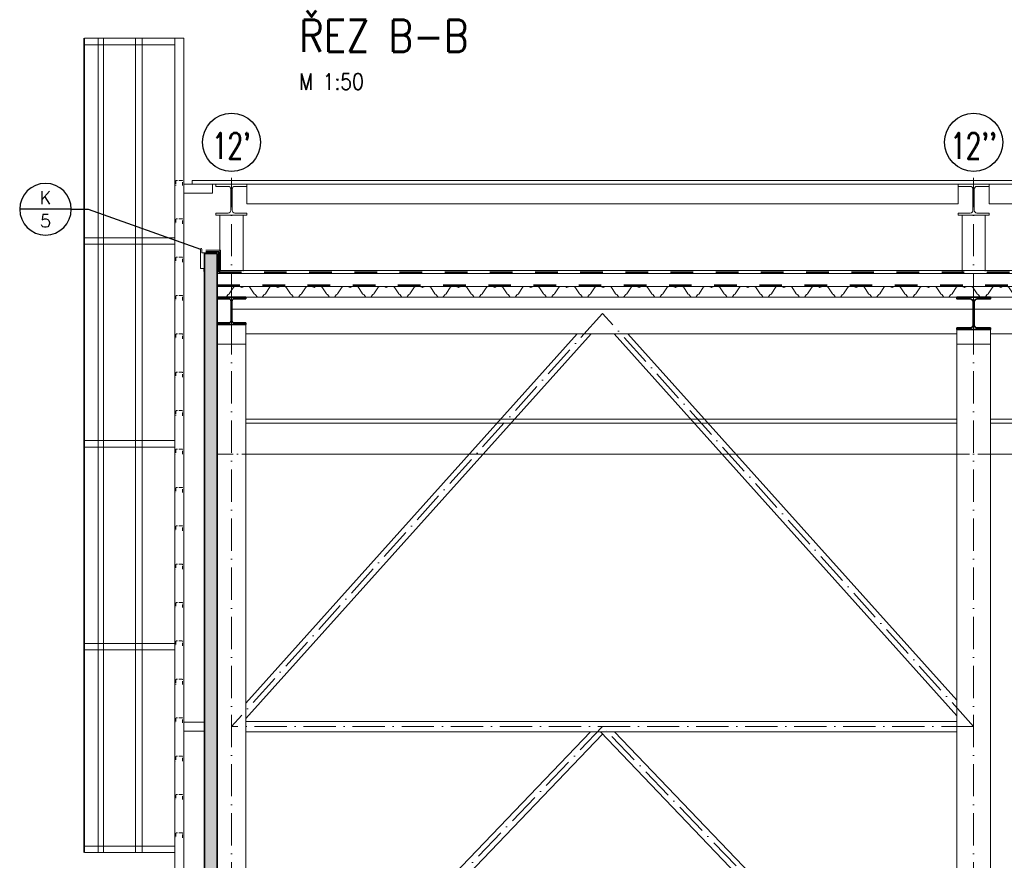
# Model space of a CAD drawing. Header units: millimetres. Extents: x -25606 to 96684, y -22894 to 47132.
# Tile 10 of 89: x 2318 to 9946, y -10149 to -3640. Entities that reach past the tile are written whole.
import ezdxf
from ezdxf.enums import TextEntityAlignment as Align

# ---------------------------------------------------------------- set-up
doc = ezdxf.new("R2010")
doc.units = ezdxf.units.MM
doc.header["$LTSCALE"] = 50
for name, pattern in [('A_CARA_07', [7, 5, -2]), ('A_CARA_15', [7.6, 5, -1.3, 0, -1.3]), ('IZOL', [3.5, 1.75, -1.75])]:
    doc.linetypes.add(name, pattern=pattern)
for name, color, linetype, lineweight in [('CA_HYDROIZOLACE', 62, 'IZOL', 35), ('CA_KOTY', 3, 'Continuous', 25), ('CA_LEHOPL', 93, 'Continuous', 35), ('CA_OK18', 5, 'Continuous', 18), ('CA_OK35', 62, 'Continuous', 35), ('CA_OSY', 5, 'A_CARA_15', 18), ('CA_POHHRA18', 8, 'Continuous', 18), ('CA_PSVBUB', 3, 'Continuous', 25), ('CA_SRAFY', 9, 'Continuous', 13), ('CA_TEXT5', 1, 'Continuous', 50)]:
    doc.layers.add(name, color=color, linetype=linetype, lineweight=lineweight)
doc.styles.add('KOT', font='ROMANS.SHX', dxfattribs={"width": 0.8})
doc.styles.add('ROMANS', font='romans.shx', dxfattribs={"width": 0.8})
doc.styles.get("Standard").update_dxf_attribs({"font": 'romans.shx'})

# ---------------------------------------------------------------- blocks, each defined once
blk = doc.blocks.new('*U167')
at = {"layer": 'CA_POHHRA18'}
blk.add_lwpolyline([(592.8, -26.3), (584.7, -38.6, -0.251995), (579.7, -41.3), (562.9, -41.3), (546.2, -41.3, -0.251995), (541.2, -38.6), (530.6, -22.5, 0.124163), (528.4, -20.5), (521.8, -17, -0.124163), (519.6, -15), (484.3, 38.6, 0.251995), (479.3, 41.2), (435.4, 41.2, 0.152579), (431.9, 40.2), (426.4, 36.3, -0.312431), (419.6, 36.3), (414, 40.2, 0.152579), (410.6, 41.2), (366.7, 41.2, 0.251995), (361.7, 38.6), (326.4, -15, -0.124163), (324.2, -17), (317.6, -20.5, 0.124163), (315.4, -22.5), (304.8, -38.6, -0.251995), (299.8, -41.3), (283, -41.3), (266.3, -41.3, -0.251995), (261.3, -38.6), (250.7, -22.5, 0.124163), (248.5, -20.5), (241.9, -17, -0.124163), (239.7, -15), (204.4, 38.6, 0.251995), (199.4, 41.2), (155.5, 41.2, 0.152579), (152, 40.2), (146.5, 36.3, -0.312431), (139.7, 36.3), (134.1, 40.2, 0.152579), (130.7, 41.2), (86.8, 41.2, 0.251995), (81.8, 38.6), (46.5, -15, -0.124163), (44.3, -17), (37.7, -20.5, 0.124163), (35.5, -22.5), (24.9, -38.6, -0.251995), (19.9, -41.3), (3.1, -41.3), (-13.6, -41.3, -0.251995), (-18.6, -38.6), (-29.2, -22.5, 0.124163), (-31.4, -20.5), (-38, -17, -0.124163), (-40.2, -15), (-75.5, 38.6, 0.251995), (-80.5, 41.2), (-124.4, 41.2, 0.152579), (-127.9, 40.2), (-133.4, 36.3, -0.312431), (-140.2, 36.3), (-145.8, 40.2, 0.152579), (-149.2, 41.2), (-193.1, 41.2, 0.251995), (-198.1, 38.6), (-233.4, -15, -0.124163), (-235.6, -17), (-242.2, -20.5, 0.124163), (-244.4, -22.5), (-255, -38.6, -0.251995), (-260, -41.3), (-276.8, -41.3), (-293.5, -41.3, -0.251995), (-298.5, -38.6), (-309.1, -22.5, 0.124163), (-311.3, -20.5), (-317.9, -17, -0.124163), (-320.1, -15), (-355.4, 38.6, 0.251995), (-360.4, 41.2), (-404.3, 41.2, 0.152579), (-407.8, 40.2), (-413.3, 36.3, -0.312431), (-420.1, 36.3), (-425.7, 40.2, 0.152579), (-429.1, 41.2), (-473, 41.2, 0.251995), (-478, 38.6), (-513.3, -15, -0.124163), (-515.5, -17), (-522.1, -20.5, 0.124163), (-524.3, -22.5), (-534.9, -38.6, -0.251995), (-539.9, -41.3), (-556.7, -41.3), (-592.8, -41.3)], format="xyb", dxfattribs=at)
blk = doc.blocks.new('*U168')
at = {"layer": 'CA_POHHRA18', "color": 0, "linetype": 'ByBlock', "lineweight": -2, "transparency": 16777216}
for p in [(0, 0), (1120, 0), (2240, 0), (3360, 0), (4480, 0), (5600, 0)]:
    blk.add_blockref('*U167', p, dxfattribs=at)
blk = doc.blocks.new('*U204')
at = {"layer": 'CA_OK18', "linetype": 'A_CARA_07', "ltscale": 0.1}
blk.add_lwpolyline([(-25, -19.5), (-25, 16), (-24.5, 17.7), (-23.3, 19), (-22.7, 19.3), (-22, 19.5), (-21.5, 19.5), (21.5, 19.5), (22, 19.5), (22.7, 19.3), (23.3, 19), (24.2, 18.2), (24.8, 17.2), (25, 16), (25, -19.5)], dxfattribs=at)
blk = doc.blocks.new('*U205')
at = {"layer": 'CA_OK18', "color": 0, "linetype": 'ByBlock', "lineweight": -2, "transparency": 16777216}
for p in [(0, 7132.8), (0, 6835.6), (0, 6538.4), (0, 6241.2), (0, 5944), (0, 5646.8), (0, 5349.6), (0, 5052.4), (0, 4755.2), (0, 4458), (0, 4160.8), (0, 3863.6), (0, 3566.4), (0, 3269.2), (0, 2972), (0, 2674.8), (0, 2377.6), (0, 2080.4), (0, 1783.2), (0, 1486), (0, 1188.8), (0, 891.6), (0, 594.4), (0, 297.2), (0, 0)]:
    blk.add_blockref('*U204', p, dxfattribs=at)
blk = doc.blocks.new('ok_jih')
at = {"layer": 'CA_OK18'}
for p, q in [((692.3, 8530), (692.3, 2225)), ((742.5, 2225), (742.5, 8530)), ((991, 8530), (991, 2225)), ((1032.5, 2225), (1032.5, 8530)), ((1138, 8530), (1138, 2225)), ((1143, 2225), (1143, 8530))]:
    blk.add_line(p, q, dxfattribs=at)
for points in [[(370, 100), (440, 100), (440, 8530), (370, 8530)], [(440, 8480), (1138, 8480), (1138, 8530), (440, 8530)], [(305, 7430), (-11620, 7430), (-11620, 7400), (305, 7400)], [(-5870, 7248), (-11380, 7248), (-11380, 7400), (-5870, 7400)], [(-120, 7248), (-5630, 7248), (-5630, 7400), (-120, 7400)], [(147.2, 7330), (370, 7330), (370, 7400), (147.2, 7400)], [(440, 6935), (1138, 6935), (1138, 6985), (440, 6985)], [(440, 5365), (1138, 5365), (1138, 5415), (440, 5415)], [(440, 3795), (1138, 3795), (1138, 3845), (440, 3845)], [(210, 3165), (370, 3165), (370, 3235), (210, 3235)], [(440, 2225), (1138, 2225), (1138, 2275), (440, 2275)]]:
    blk.add_lwpolyline(points, close=True, dxfattribs=at)
for points in [[(-5630, 7400), (-5750, 7400), (-5870, 7400), (-5870, 7383), (-5776, 7383, -0.414393), (-5755, 7362), (-5755, 7198, -0.414038), (-5776, 7177), (-5870, 7177), (-5870, 7160), (-5630, 7160), (-5630, 7177), (-5724, 7177, -0.414185), (-5745, 7198), (-5745, 7362, -0.414238), (-5724, 7383), (-5630, 7383), (-5630, 7400)], [(120, 7400), (0, 7400), (-120, 7400), (-120, 7383), (-26, 7383, -0.414393), (-5, 7362), (-5, 7198, -0.414038), (-26, 7177), (-120, 7177), (-120, 7160), (120, 7160), (120, 7177), (26, 7177, -0.414185), (5, 7198), (5, 7362, -0.414238), (26, 7383), (120, 7383), (120, 7400)]]:
    blk.add_lwpolyline(points, format="xyb", close=True, dxfattribs=at)
blk.add_blockref('*U205', (405, 277.7), dxfattribs=at)
blk = doc.blocks.new('POL1')
blk.add_circle((0.02, 4.3), 4.5)
at = {"layer": 'CA_TEXT5', "style": 'ROMANS', "width": 0.8}
blk.add_attdef('C', text='', height=5, dxfattribs=at).set_placement((0, 4.33), align=Align.MIDDLE_CENTER)
blk = doc.blocks.new('VYROBEK')
blk.add_line((-2, 0), (2, 0))
blk.add_circle((0, 0), 2)
for tag, p in [('ZNACKA', (0, 0.4)), ('TYP', (0, -1.4))]:
    blk.add_attdef(tag, text='', height=1).set_placement(p, align=Align.CENTER)

msp = doc.modelspace()

# ---------------------------------------------------------------- hatches: boundary and pattern name
at = {"layer": 'CA_SRAFY'}
h = msp.add_hatch(dxfattribs=at)
h.set_pattern_fill('FP_72', color=256, scale=0.5, angle=246.422, style=0, pattern_type=2)
h.set_pattern_definition([(156.422, (3843.787, -1491.433), (-99.38447, 6e-06), [17.1605, -9.053, 45.166, -9.053, -28.0045]), (156.422, (3843.787, -1491.433), (-99.38447, 6e-06), [-80.4325, 17.1605, -10.844]), (203.578, (3843.787, -1517.457), (0.00019, -43.37448), [17.1605, -9.053, 45.166, -9.053, -28.0045]), (203.578, (3843.787, -1517.457), (0.00019, -43.37448), [-80.4325, 17.1605, -10.844]), (90, (3843.79, -1517.46), (-99.384, 4e-13), [26.0245, -17.3495]), (90, (3754.34, -1495.77), (-99.384, 4e-13), [26.0245, -17.3495]), (180, (3828.06, -1524.32), (-1e-13, -43.375), [8.2965, -91.0875]), (180, (3778.366, -1502.634), (-1e-13, -43.375), [8.2965, -91.0875]), (180, (3828.06, -1484.57), (-1e-13, -43.375), [8.2965, -91.0875]), (180, (3778.367, -1462.88), (-1e-13, -43.375), [8.2965, -91.0875])])
h.paths.add_polyline_path([(3803.72, -5450.13), (3848.76, -5450.13), (3848.76, -12003.6), (3748.76, -12003.6), (3748.76, -5450.13)])

# ---------------------------------------------------------------- linework, layer by layer
at = {"layer": 'CA_HYDROIZOLACE', "ltscale": 2}
msp.add_line((3848.76, -5696.24), (15568.76, -5696.24), dxfattribs=at)
msp.add_lwpolyline([(3758.76, -5437.63), (3861.26, -5437.63), (3861.26, -5593.3), (15556.26, -5593.3), (15556.26, -5437.63), (15658.76, -5437.63)], dxfattribs=at)
at = {"layer": 'CA_LEHOPL'}
for p, q in [((3748.76, -12013.6), (3748.76, -5450.13)), ((3748.76, -5450.13), (3848.76, -5450.13)), ((3848.76, -12013.6), (3848.76, -5450.13))]:
    msp.add_line(p, q, dxfattribs=at)
at = {"layer": 'CA_OK18', "ltscale": 0.25}
for p, q in [((3958.76, -5880.34), (15458.76, -5880.34)), ((4068.76, -5999.1), (4068.76, -12273.6)), ((6744.83, -6072.43), (4068.76, -9051.02)), ((4068.76, -8931.32), (6637.29, -6072.43)), ((4068.76, -6072.43), (9578.76, -6072.43)), ((9578.76, -9028.76), (6922.68, -6072.43)), ((7030.23, -6072.43), (9578.76, -8909.05)), ((9578.76, -6026.6), (9578.76, -12273.6)), ((9838.76, -12273.6), (9838.76, -6026.6)), ((9838.76, -6072.43), (15348.76, -6072.43)), ((3848.76, -6151.06), (4068.76, -6151.06)), ((9578.76, -6151.06), (9838.76, -6151.06)), ((4068.76, -9073.6), (9578.76, -9073.6)), ((9578.76, -9153.6), (4068.76, -9153.6)), ((4068.76, -11941.01), (6740.02, -9153.6)), ((9578.76, -12035.76), (6816.69, -9153.6)), ((6927.49, -9153.6), (9578.76, -11920.14)), ((6833.76, -9171.41), (4068.76, -12056.63))]:
    msp.add_line(p, q, dxfattribs=at)
at = {"layer": 'CA_OK18'}
for points in [[(3868.76, -5585.8), (3868.76, -5153.6), (4048.76, -5153.6), (4048.76, -5585.8)], [(9618.76, -5585.8), (9618.76, -5153.6), (9798.76, -5153.6), (9798.76, -5585.8)]]:
    msp.add_lwpolyline(points, dxfattribs=at)
at = {"layer": 'CA_OK18', "ltscale": 0.25}
for points in [[(4068.76, -6763.6), (9578.76, -6763.6), (9578.76, -6733.6), (4068.76, -6733.6)], [(9578.76, -6763.6), (4068.76, -6763.6), (4068.76, -7003.6), (9578.76, -7003.6)], [(15348.76, -6763.6), (9838.76, -6763.6), (9838.76, -6733.6), (15348.76, -6733.6)], [(9838.76, -6763.6), (15348.76, -6763.6), (15348.76, -7003.6), (9838.76, -7003.6)]]:
    msp.add_lwpolyline(points, close=True, dxfattribs=at)
at = {"layer": 'CA_OK35'}
for points in [[(4068.76, -5789.1), (3848.76, -5789.1), (3848.76, -5800.1), (3937.26, -5800.1, -0.4141277), (3955.26, -5818.1), (3955.26, -5970.1, -0.4142995), (3937.26, -5988.1), (3848.76, -5988.1), (3848.76, -5999.1), (4068.76, -5999.1), (4068.76, -5988.1), (3980.26, -5988.1, -0.4140348), (3962.26, -5970.11), (3962.26, -5818.11, -0.4143923), (3980.26, -5800.1), (4068.76, -5800.1), (4068.76, -5789.1)], [(9736.51, -6026.6, -0.4142136), (9712.51, -6002.6), (9712.51, -5825.6, -0.4142136), (9736.51, -5801.6), (9838.76, -5801.6), (9838.76, -5789.1), (9578.76, -5789.1), (9578.76, -5801.6), (9681.01, -5801.6, -0.4142136), (9705.01, -5825.6), (9705.01, -6002.6, -0.4142136), (9681.01, -6026.6), (9578.76, -6026.6), (9578.76, -6039.1), (9838.76, -6039.1), (9838.76, -6026.6)]]:
    msp.add_lwpolyline(points, format="xyb", close=True, dxfattribs=at)
at = {"layer": 'CA_OSY'}
for p, q in [((3958.76, -12313.6), (3958.76, -4863.09)), ((9708.76, -12313.6), (9708.76, -4863.09)), ((6833.76, -5913.6), (3958.76, -9113.6)), ((9708.76, -9113.6), (6833.76, -5913.6)), ((9708.76, -9113.6), (3958.76, -9113.6)), ((6833.76, -9113.6), (3958.76, -12113.6)), ((9708.76, -12113.6), (6833.76, -9113.6))]:
    msp.add_line(p, q, dxfattribs=at)
at = {"layer": 'CA_OSY', "ltscale": 0.5}
msp.add_line((15568.76, -7003.6), (3848.76, -7003.6), dxfattribs=at)
at = {"layer": 'CA_POHHRA18'}
for p, q in [((3848.76, -5706.24), (15568.76, -5706.24)), ((3848.76, -5789.1), (15568.76, -5789.1))]:
    msp.add_line(p, q, dxfattribs=at)
msp.add_lwpolyline([(3743.76, -5590.13), (3743.76, -5565.13), (3718.76, -5565.13), (3718.76, -5415.13, -0.8149515), (3728.76, -5415.13), (3728.76, -5445.13), (3828.76, -5445.13)], format="xyb", dxfattribs=at)
for points in [[(3758.76, -5425.13), (3873.76, -5425.13), (3873.76, -5580.8), (15543.76, -5580.8), (15543.76, -5425.13), (15658.76, -5425.13)], [(3848.76, -5450.13), (3848.76, -5605.8), (15568.76, -5605.8), (15568.76, -5450.13)]]:
    msp.add_lwpolyline(points, dxfattribs=at)
at = {"layer": 'CA_PSVBUB'}
msp.add_lwpolyline([(2717.85, -5107.3), (2849.58, -5107.3), (3718.76, -5415.13)], dxfattribs=at)

# ---------------------------------------------------------------- block references
at = {"layer": 'CA_KOTY'}
ref = msp.add_blockref('POL1', (3957.94, -4804.06), dxfattribs=dict(at, xscale=50, yscale=50, zscale=50))
ref.add_attrib('C', "12'", dxfattribs={"layer": '0', "color": 1, "height": 200, "style": 'KOT', "width": 0.7}).set_placement((3957.94, -4715.83), align=Align.CENTER)
ref = msp.add_blockref('POL1', (9707.94, -4804.06), dxfattribs=dict(at, xscale=50, yscale=50, zscale=50))
ref.add_attrib('C', "12''", dxfattribs={"layer": '0', "color": 1, "height": 200, "style": 'KOT', "width": 0.7}).set_placement((9707.94, -4715.83), align=Align.CENTER)
at = {"layer": 'CA_POHHRA18', "xscale": -1}
msp.add_blockref('ok_jih', (3958.76, -12313.6), dxfattribs=at)
at = {"layer": 'CA_POHHRA18'}
msp.add_blockref('*U168', (4454.98, -5747.85), dxfattribs=at)
at = {"layer": 'CA_PSVBUB'}
ref = msp.add_blockref('VYROBEK', (2517.85, -5107.3), dxfattribs=dict(at, xscale=-100, yscale=100, zscale=100))
ref.add_attrib('ZNACKA', 'K', dxfattribs={"layer": '0', "height": 100}).set_placement((2517.85, -5067.3), align=Align.CENTER)
ref.add_attrib('TYP', '5', dxfattribs={"layer": '0', "height": 100}).set_placement((2517.85, -5247.3), align=Align.CENTER)

# ---------------------------------------------------------------- texts
at = {"layer": 'CA_TEXT5', "insert": (4483.14, -3639.61), "char_height": 250, "width": 4.547473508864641e-12, "attachment_point": 1, "style": 'ROMANS'}
msp.add_mtext('\\pxql;{\\W0.85;ŘEZ B-B\\P\\H0.5x;\\C7;M 1:50}', dxfattribs=at)

doc.saveas('drawing.dxf')
